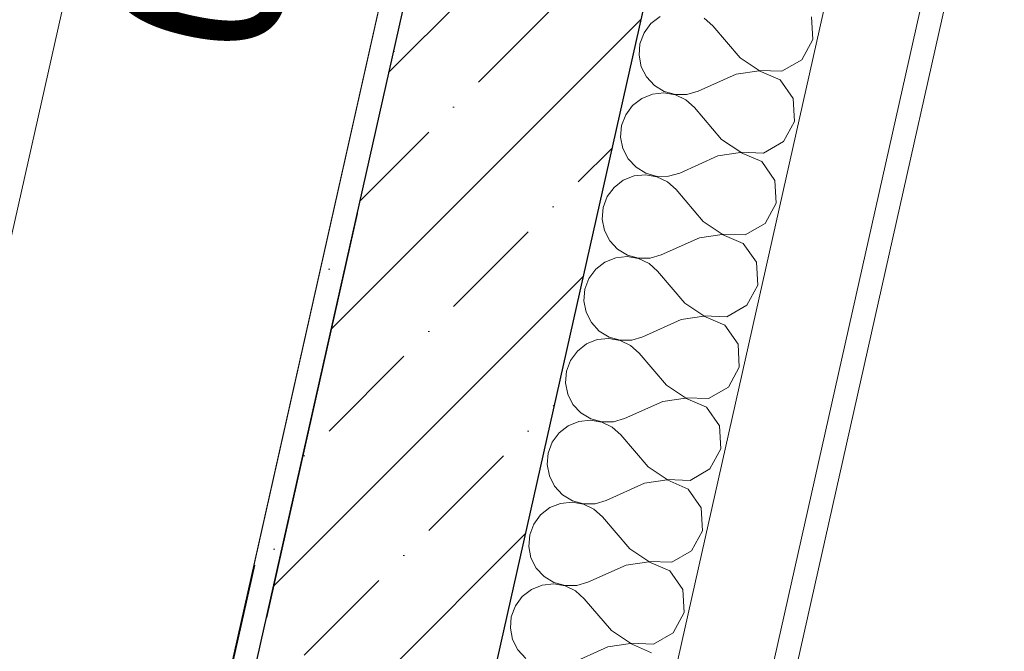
# Model space of a CAD drawing. Header units: millimetres. Extents: x -7145531 to -6681560, y 6117368 to 6219355.
# Tile 87 of 144: x -6940395 to -6939557, y 6146818 to 6147356. Entities that reach past the tile are written whole.
import ezdxf
from ezdxf.enums import TextEntityAlignment as Align

# ---------------------------------------------------------------- set-up
doc = ezdxf.new("R2010")
doc.units = ezdxf.units.MM
doc.header["$MEASUREMENT"] = 0
doc.linetypes.add('Штрихпунктирная', pattern=[670.277762, 352.777767, -176.388884, 0, -141.111112])
for name, color, linetype in [('S - МОП.АР', 7, 'Continuous'), ('АР-Стены_внешние_.АР', 7, 'Continuous'), ('АР-Чертеж-Оси_Осевые размеры.АР', 7, 'Continuous'), ('АР-Чертеж-Размеры.АР', 7, 'Continuous')]:
    doc.layers.add(name, color=color, linetype=linetype)
for name, color, linetype, lineweight in [('АР-Стены_внешние_.АР_Ном._пера__1', 7, 'Continuous', 0), ('АР-Чертеж-Оси_Осевые размеры.АР_Ном._пера__120', 7, 'Continuous', 0), ('АР-Чертеж-Размеры.АР_Ном._пера__1', 7, 'Continuous', 0)]:
    doc.layers.add(name, color=color, linetype=linetype, lineweight=lineweight)
doc.styles.add('РЎР“Р•РќР•Р\xa0Р\x98Р\xa0_РЎРўР\x98Р›Р¬_3', font='GOTHIC.TTF')
doc.dimstyles.new('СГЕНЕРИР_СТИЛЬ__1', dxfattribs={"dimtxt": 150, "dimasz": 237.5, "dimexe": 0.18, "dimexo": 0.0625, "dimgap": 0, "dimtad": 1, "dimdec": 0, "dimzin": 0, "dimdsep": 46, "dimtxsty": 'РЎР“Р•РќР•Р\xa0Р\x98Р\xa0_РЎРўР\x98Р›Р¬_3', "dimblk": 'ARROWHEAD_6', "dimblk1": 'ARROWHEAD_6', "dimblk2": 'ARROWHEAD_6', "dimcen": 0.09, "dimse1": 1, "dimse2": 1, "dimclrd": 7, "dimclre": 7, "dimclrt": 7, "dimazin": 0, "dimtfac": 1, "dimtdec": 4, "dimtmove": 0, "dimatfit": 3, "dimfxl": 1, "dimtolj": 1, "dimtzin": 0, "dimarcsym": 0})

# ---------------------------------------------------------------- blocks, each defined once
blk = doc.blocks.new('*X782', base_point=(-6338440.43, 6562275.56))
at = {"layer": 'АР-Стены_внешние_.АР_Ном._пера__1', "color": 7, "linetype": 'Continuous', "lineweight": 0}
for p, q in [((-6939857.54, 6147352.84), (-6939863.39, 6147344.91)), ((-6939849.74, 6147358.87), (-6939857.54, 6147352.84)), ((-6939804.84, 6147351.05), (-6939812.21, 6147357.59)), ((-6939719.64, 6147339.23), (-6939720.73, 6147358.72)), ((-6939863.39, 6147344.91), (-6939866.86, 6147335.69)), ((-6939781.66, 6147323.88), (-6939804.84, 6147351.05)), ((-6939866.86, 6147335.69), (-6939867.67, 6147325.87)), ((-6939728.96, 6147322.08), (-6939719.64, 6147339.23)), ((-6939867.67, 6147325.87), (-6939865.77, 6147316.2)), ((-6939781.66, 6147323.88), (-6939765.41, 6147313.06)), ((-6939745.91, 6147312.39), (-6939728.96, 6147322.08)), ((-6939865.77, 6147316.2), (-6939861.29, 6147307.42)), ((-6939784.79, 6147309.94), (-6939817.36, 6147295.29)), ((-6939765.48, 6147312.77), (-6939784.79, 6147309.94)), ((-6939747.56, 6147305.03), (-6939765.48, 6147312.77)), ((-6939765.41, 6147313.06), (-6939745.91, 6147312.39)), ((-6939861.29, 6147307.42), (-6939854.59, 6147300.2)), ((-6939736.39, 6147289.03), (-6939747.56, 6147305.03)), ((-6939856.24, 6147292.84), (-6939865.39, 6147289.17)), ((-6939846.44, 6147293.87), (-6939856.24, 6147292.84)), ((-6939854.59, 6147300.2), (-6939846.17, 6147295.08)), ((-6939836.74, 6147292.17), (-6939846.44, 6147293.87)), ((-6939846.17, 6147295.08), (-6939836.67, 6147292.46)), ((-6939826.82, 6147292.53), (-6939817.36, 6147295.29)), ((-6939865.39, 6147289.17), (-6939873.19, 6147283.15)), ((-6939827.86, 6147287.9), (-6939836.74, 6147292.17)), ((-6939836.67, 6147292.46), (-6939826.82, 6147292.53)), ((-6939820.49, 6147281.35), (-6939827.86, 6147287.9)), ((-6939735.3, 6147269.54), (-6939736.39, 6147289.03)), ((-6939873.19, 6147283.15), (-6939879.04, 6147275.22)), ((-6939797.31, 6147254.18), (-6939820.49, 6147281.35)), ((-6939879.04, 6147275.22), (-6939882.51, 6147266)), ((-6939744.61, 6147252.39), (-6939735.3, 6147269.54)), ((-6939882.51, 6147266), (-6939883.32, 6147256.18)), ((-6939883.32, 6147256.18), (-6939881.42, 6147246.51)), ((-6939797.31, 6147254.18), (-6939781.07, 6147243.36)), ((-6939761.56, 6147242.7), (-6939744.61, 6147252.39)), ((-6939881.42, 6147246.51), (-6939876.95, 6147237.73)), ((-6939781.13, 6147243.08), (-6939800.44, 6147240.25)), ((-6939763.21, 6147235.34), (-6939781.13, 6147243.08)), ((-6939781.07, 6147243.36), (-6939761.56, 6147242.7)), ((-6939876.95, 6147237.73), (-6939870.24, 6147230.5)), ((-6939800.44, 6147240.25), (-6939833.01, 6147225.6)), ((-6939752.04, 6147219.34), (-6939763.21, 6147235.34)), ((-6939870.24, 6147230.5), (-6939861.82, 6147225.39)), ((-6939842.47, 6147222.84), (-6939833.01, 6147225.6)), ((-6939881.04, 6147219.48), (-6939888.84, 6147213.46)), ((-6939871.9, 6147223.15), (-6939881.04, 6147219.48)), ((-6939862.1, 6147224.17), (-6939871.9, 6147223.15)), ((-6939852.39, 6147222.48), (-6939862.1, 6147224.17)), ((-6939861.82, 6147225.39), (-6939852.33, 6147222.76)), ((-6939843.51, 6147218.2), (-6939852.39, 6147222.48)), ((-6939852.33, 6147222.76), (-6939842.47, 6147222.84)), ((-6939836.14, 6147211.66), (-6939843.51, 6147218.2)), ((-6939750.95, 6147199.85), (-6939752.04, 6147219.34)), ((-6939888.84, 6147213.46), (-6939894.69, 6147205.53)), ((-6939812.96, 6147184.49), (-6939836.14, 6147211.66)), ((-6939894.69, 6147205.53), (-6939898.16, 6147196.3)), ((-6939898.16, 6147196.3), (-6939898.97, 6147186.48)), ((-6939760.27, 6147182.7), (-6939750.95, 6147199.85)), ((-6939898.97, 6147186.48), (-6939897.07, 6147176.82)), ((-6939812.96, 6147184.49), (-6939796.72, 6147173.67)), ((-6939897.07, 6147176.82), (-6939892.6, 6147168.04)), ((-6939777.21, 6147173.01), (-6939760.27, 6147182.7)), ((-6939892.6, 6147168.04), (-6939885.9, 6147160.81)), ((-6939816.09, 6147170.55), (-6939848.67, 6147155.91)), ((-6939796.78, 6147173.39), (-6939816.09, 6147170.55)), ((-6939778.86, 6147165.65), (-6939796.78, 6147173.39)), ((-6939796.72, 6147173.67), (-6939777.21, 6147173.01)), ((-6939885.9, 6147160.81), (-6939877.48, 6147155.69)), ((-6939767.69, 6147149.64), (-6939778.86, 6147165.65)), ((-6939887.55, 6147153.45), (-6939896.69, 6147149.79)), ((-6939877.75, 6147154.48), (-6939887.55, 6147153.45)), ((-6939868.04, 6147152.79), (-6939877.75, 6147154.48)), ((-6939877.48, 6147155.69), (-6939867.98, 6147153.07)), ((-6939859.16, 6147148.51), (-6939868.04, 6147152.79)), ((-6939867.98, 6147153.07), (-6939858.12, 6147153.14)), ((-6939858.12, 6147153.14), (-6939848.67, 6147155.91)), ((-6939904.49, 6147143.76), (-6939910.35, 6147135.84)), ((-6939896.69, 6147149.79), (-6939904.49, 6147143.76)), ((-6939851.8, 6147141.97), (-6939859.16, 6147148.51)), ((-6939828.61, 6147114.8), (-6939851.8, 6147141.97)), ((-6939766.6, 6147130.16), (-6939767.69, 6147149.64)), ((-6939910.35, 6147135.84), (-6939913.81, 6147126.61)), ((-6939913.81, 6147126.61), (-6939914.62, 6147116.79)), ((-6939775.92, 6147113), (-6939766.6, 6147130.16)), ((-6939914.62, 6147116.79), (-6939912.72, 6147107.12)), ((-6939828.61, 6147114.8), (-6939812.37, 6147103.98)), ((-6939792.86, 6147103.31), (-6939775.92, 6147113)), ((-6939912.72, 6147107.12), (-6939908.25, 6147098.34)), ((-6939831.74, 6147100.86), (-6939864.32, 6147086.21)), ((-6939812.43, 6147103.7), (-6939831.74, 6147100.86)), ((-6939794.51, 6147095.96), (-6939812.43, 6147103.7)), ((-6939812.37, 6147103.98), (-6939792.86, 6147103.31)), ((-6939908.25, 6147098.34), (-6939901.55, 6147091.12)), ((-6939783.34, 6147079.95), (-6939794.51, 6147095.96)), ((-6939903.2, 6147083.76), (-6939912.35, 6147080.1)), ((-6939893.4, 6147084.79), (-6939903.2, 6147083.76)), ((-6939901.55, 6147091.12), (-6939893.13, 6147086)), ((-6939883.69, 6147083.1), (-6939893.4, 6147084.79)), ((-6939893.13, 6147086), (-6939883.63, 6147083.38)), ((-6939874.82, 6147078.82), (-6939883.69, 6147083.1)), ((-6939883.63, 6147083.38), (-6939873.78, 6147083.45)), ((-6939873.78, 6147083.45), (-6939864.32, 6147086.21)), ((-6939912.35, 6147080.1), (-6939920.14, 6147074.07)), ((-6939867.45, 6147072.28), (-6939874.82, 6147078.82)), ((-6939782.25, 6147060.46), (-6939783.34, 6147079.95)), ((-6939920.14, 6147074.07), (-6939926, 6147066.14)), ((-6939844.27, 6147045.11), (-6939867.45, 6147072.28)), ((-6939926, 6147066.14), (-6939929.46, 6147056.92)), ((-6939791.57, 6147043.31), (-6939782.25, 6147060.46)), ((-6939929.46, 6147056.92), (-6939930.27, 6147047.1)), ((-6939930.27, 6147047.1), (-6939928.37, 6147037.43)), ((-6939844.27, 6147045.11), (-6939828.02, 6147034.29)), ((-6939808.51, 6147033.62), (-6939791.57, 6147043.31)), ((-6939928.37, 6147037.43), (-6939923.9, 6147028.65)), ((-6939828.08, 6147034), (-6939847.4, 6147031.17)), ((-6939810.17, 6147026.26), (-6939828.08, 6147034)), ((-6939828.02, 6147034.29), (-6939808.51, 6147033.62)), ((-6939923.9, 6147028.65), (-6939917.2, 6147021.43)), ((-6939847.4, 6147031.17), (-6939879.97, 6147016.52)), ((-6939798.99, 6147010.26), (-6939810.17, 6147026.26)), ((-6939917.2, 6147021.43), (-6939908.78, 6147016.31)), ((-6939908.78, 6147016.31), (-6939899.28, 6147013.69)), ((-6939889.43, 6147013.76), (-6939879.97, 6147016.52)), ((-6939928, 6147010.4), (-6939935.8, 6147004.38)), ((-6939918.85, 6147014.07), (-6939928, 6147010.4)), ((-6939909.05, 6147015.09), (-6939918.85, 6147014.07)), ((-6939899.34, 6147013.4), (-6939909.05, 6147015.09)), ((-6939890.47, 6147009.12), (-6939899.34, 6147013.4)), ((-6939899.28, 6147013.69), (-6939889.43, 6147013.76)), ((-6939883.1, 6147002.58), (-6939890.47, 6147009.12)), ((-6939797.9, 6146990.77), (-6939798.99, 6147010.26)), ((-6939935.8, 6147004.38), (-6939941.65, 6146996.45)), ((-6939859.92, 6146975.41), (-6939883.1, 6147002.58)), ((-6939941.65, 6146996.45), (-6939945.11, 6146987.23)), ((-6939807.22, 6146973.62), (-6939797.9, 6146990.77)), ((-6939945.11, 6146987.23), (-6939945.93, 6146977.41)), ((-6939945.93, 6146977.41), (-6939944.02, 6146967.74)), ((-6939859.92, 6146975.41), (-6939843.67, 6146964.59)), ((-6939944.02, 6146967.74), (-6939939.55, 6146958.96)), ((-6939824.16, 6146963.93), (-6939807.22, 6146973.62)), ((-6939939.55, 6146958.96), (-6939932.85, 6146951.73)), ((-6939863.05, 6146961.48), (-6939895.62, 6146946.83)), ((-6939843.74, 6146964.31), (-6939863.05, 6146961.48)), ((-6939825.82, 6146956.57), (-6939843.74, 6146964.31)), ((-6939843.67, 6146964.59), (-6939824.16, 6146963.93)), ((-6939932.85, 6146951.73), (-6939924.43, 6146946.62)), ((-6939814.64, 6146940.57), (-6939825.82, 6146956.57)), ((-6939943.65, 6146940.71), (-6939951.45, 6146934.69)), ((-6939934.5, 6146944.38), (-6939943.65, 6146940.71)), ((-6939924.7, 6146945.4), (-6939934.5, 6146944.38)), ((-6939915, 6146943.71), (-6939924.7, 6146945.4)), ((-6939924.43, 6146946.62), (-6939914.93, 6146943.99)), ((-6939906.12, 6146939.43), (-6939915, 6146943.71)), ((-6939914.93, 6146943.99), (-6939905.08, 6146944.07)), ((-6939905.08, 6146944.07), (-6939895.62, 6146946.83)), ((-6939813.55, 6146921.08), (-6939814.64, 6146940.57)), ((-6939951.45, 6146934.69), (-6939957.3, 6146926.76)), ((-6939898.75, 6146932.89), (-6939906.12, 6146939.43)), ((-6939875.57, 6146905.72), (-6939898.75, 6146932.89)), ((-6939957.3, 6146926.76), (-6939960.77, 6146917.53)), ((-6939960.77, 6146917.53), (-6939961.58, 6146907.71)), ((-6939822.87, 6146903.93), (-6939813.55, 6146921.08)), ((-6939961.58, 6146907.71), (-6939959.68, 6146898.05)), ((-6939875.57, 6146905.72), (-6939859.32, 6146894.9)), ((-6939839.82, 6146894.24), (-6939822.87, 6146903.93)), ((-6939959.68, 6146898.05), (-6939955.2, 6146889.27)), ((-6939878.7, 6146891.78), (-6939911.27, 6146877.14)), ((-6939859.39, 6146894.62), (-6939878.7, 6146891.78)), ((-6939841.47, 6146886.88), (-6939859.39, 6146894.62)), ((-6939859.32, 6146894.9), (-6939839.82, 6146894.24)), ((-6939955.2, 6146889.27), (-6939948.5, 6146882.04)), ((-6939948.5, 6146882.04), (-6939940.08, 6146876.92)), ((-6939830.3, 6146870.87), (-6939841.47, 6146886.88)), ((-6939950.16, 6146874.68), (-6939959.3, 6146871.02)), ((-6939940.35, 6146875.71), (-6939950.16, 6146874.68)), ((-6939930.65, 6146874.02), (-6939940.35, 6146875.71)), ((-6939940.08, 6146876.92), (-6939930.58, 6146874.3)), ((-6939921.77, 6146869.74), (-6939930.65, 6146874.02)), ((-6939930.58, 6146874.3), (-6939920.73, 6146874.37)), ((-6939920.73, 6146874.37), (-6939911.27, 6146877.14)), ((-6939967.1, 6146864.99), (-6939972.95, 6146857.07)), ((-6939959.3, 6146871.02), (-6939967.1, 6146864.99)), ((-6939914.4, 6146863.2), (-6939921.77, 6146869.74)), ((-6939829.21, 6146851.38), (-6939830.3, 6146870.87)), ((-6939972.95, 6146857.07), (-6939976.42, 6146847.84)), ((-6939891.22, 6146836.03), (-6939914.4, 6146863.2)), ((-6939838.52, 6146834.23), (-6939829.21, 6146851.38)), ((-6939976.42, 6146847.84), (-6939977.23, 6146838.02)), ((-6939977.23, 6146838.02), (-6939975.33, 6146828.35)), ((-6939891.22, 6146836.03), (-6939874.98, 6146825.21)), ((-6939855.47, 6146824.54), (-6939838.52, 6146834.23)), ((-6939975.33, 6146828.35), (-6939970.86, 6146819.57)), ((-6939875.04, 6146824.93), (-6939894.35, 6146822.09)), ((-6939857.12, 6146817.19), (-6939875.04, 6146824.93)), ((-6939874.98, 6146825.21), (-6939855.47, 6146824.54)), ((-6939970.86, 6146819.57), (-6939964.15, 6146812.35)), ((-6939894.35, 6146822.09), (-6939926.92, 6146807.44))]:
    blk.add_line(p, q, dxfattribs=at)
blk = doc.blocks.new('Стена_204_3', base_point=(-6939655.28, 6148750.45))
at = {"layer": 'АР-Стены_внешние_.АР', "linetype": 'Continuous', "lineweight": 0, "true_color": 0x000000}
h = blk.add_hatch(dxfattribs=at)
h.set_pattern_fill('ЖЕЛЕЗОБЕТОН__PROJECT__0003', color=18, style=0, pattern_type=2)
h.set_pattern_definition([(45, (-6338440.43, 6562275.56), (-84.852814, 84.852814), []), (45, (-6338482.86, 6562317.98), (-84.852814, 84.852814), [90, -30, 0, -30])])
h.paths.add_polyline_path([(-6939752.85, 6148772.36), (-6940291.81, 6146372.51), (-6940052.85, 6146523.83), (-6939557.71, 6148728.54)])
h = blk.add_hatch(dxfattribs=at)
h.set_pattern_fill('ШТУКАТУРКА__ГИПС_01_0003', color=18, style=0, pattern_type=2)
h.set_pattern_definition([(45, (-6338440.43, 6562625.56), (-111.369318, 111.369318), [0, -105, 0, -157.5]), (110, (-6338090.43, 6562625.56), (148.001588, 53.868173), [0, -77, 0, -133])])
h.paths.add_polyline_path([(-6939776.74, 6148757.23), (-6940315.71, 6146357.38), (-6940291.81, 6146372.51), (-6939757.23, 6148752.85)])
at = {"layer": 'АР-Стены_внешние_.АР_Ном._пера__1', "color": 7, "linetype": 'Continuous', "lineweight": 0}
for p, q in [((-6939778.04, 6146697.84), (-6939256.6, 6149019.63)), ((-6939873.62, 6146637.31), (-6939367.53, 6148890.81))]:
    blk.add_line(p, q, dxfattribs=at)
at = {"layer": 'АР-Стены_внешние_.АР_Ном._пера__1', "color": 7, "linetype": 'Continuous', "lineweight": 30}
for p, q in [((-6939757.23, 6148752.85), (-6940291.81, 6146372.51)), ((-6940052.85, 6146523.83), (-6939557.71, 6148728.54))]:
    blk.add_line(p, q, dxfattribs=at)
at = {"layer": 'АР-Стены_внешние_.АР_Ном._пера__1', "color": 7, "linetype": 'Continuous', "lineweight": 0, "flags": 128}
for points in [[(-6939754.14, 6146712.97), (-6939219.56, 6149093.3)], [(-6939776.74, 6148757.23), (-6940315.71, 6146357.38)]]:
    blk.add_lwpolyline(points, dxfattribs=at)
at = {"layer": 'АР-Стены_внешние_.АР', "color": 7, "lineweight": 0}
blk.add_blockref('*X782', (-6338440.43, 6562275.56), dxfattribs=at)
blk = doc.blocks.new('Стандартный Маркер Сетки[128]_3', base_point=(-6939741.4, 6148821.09))
at = {"layer": 'АР-Чертеж-Оси_Осевые размеры.АР_Ном._пера__120', "color": 7, "linetype": 'Штрихпунктирная', "lineweight": 0}
blk.add_line((-6939960.53, 6147845.39), (-6944523.04, 6127530.99), dxfattribs=at)
at = {"layer": 'АР-Чертеж-Оси_Осевые размеры.АР_Ном._пера__120', "color": 7, "lineweight": 0, "style": 'РЎР“Р•РќР•Р\xa0Р\x98Р\xa0_РЎРўР\x98Р›Р¬_3'}
blk.add_attdef('AC_MarkerText_1', text='', height=350, rotation=347.34172, dxfattribs=at).set_placement((-6944781.81, 6126248.53), align=Align.TOP_CENTER)
blk = doc.blocks.new('Стандартный Маркер Сетки[141]_3', base_point=(-6939741.4, 6148821.09))
at = {"layer": 'АР-Чертеж-Оси_Осевые размеры.АР_Ном._пера__120', "color": 7, "linetype": 'Штрихпунктирная', "lineweight": 0}
blk.add_line((-6939960.53, 6147845.39), (-6944523.04, 6127530.99), dxfattribs=at)
at = {"layer": 'АР-Чертеж-Оси_Осевые размеры.АР_Ном._пера__120', "color": 7, "lineweight": 0, "style": 'РЎР“Р•РќР•Р\xa0Р\x98Р\xa0_РЎРўР\x98Р›Р¬_3'}
blk.add_attdef('AC_MarkerText_1', text='', height=350, rotation=347.34172, dxfattribs=at).set_placement((-6944781.81, 6126248.53), align=Align.TOP_CENTER)
blk = doc.blocks.new('*D915', base_point=(-6338440.43, 6562275.56))
at = {"layer": 'АР-Чертеж-Размеры.АР_Ном._пера__1', "color": 7, "linetype": 'Continuous', "lineweight": 0, "transparency": 16777216}
for p, q in [((-6942234.31, 6147349.71), (-6942337.03, 6146892.35)), ((-6942136.32, 6147215.6), (-6942435.02, 6147026.46)), ((-6942285.67, 6147121.03), (-6942468.62, 6147162.11)), ((-6940246.25, 6146663.01), (-6942285.67, 6147121.03)), ((-6940194.89, 6146891.69), (-6940297.61, 6146434.33)), ((-6940395.6, 6146568.44), (-6940096.9, 6146757.58)), ((-6940063.31, 6146621.92), (-6940246.25, 6146663.01))]:
    blk.add_line(p, q, dxfattribs=at)
at = {"layer": 'АР-Чертеж-Размеры.АР_Ном._пера__1', "color": 7, "lineweight": 0, "transparency": 16777216, "insert": (-6941517.31, 6146979.21), "char_height": 150, "attachment_point": 7, "rotation": 347.34238, "style": 'РЎР“Р•РќР•Р\xa0Р\x98Р\xa0_РЎРўР\x98Р›Р¬_3'}
blk.add_mtext('\\A1;{\\pql;\\fCentury Gothic|b0|i0|c204|p0;\\W1.000000;2\xa0090}', dxfattribs=at)
blk = doc.blocks.new('ARROWHEAD_6')
at = {"color": 0, "linetype": 'Continuous', "lineweight": 0}
for p, q in [((-0.5, -0.5), (0.5, 0.5)), ((0, 0), (-1, 0))]:
    blk.add_line(p, q, dxfattribs=at)
blk = doc.blocks.new('*D942', base_point=(-6338440.43, 6562275.56))
at = {"layer": 'АР-Чертеж-Размеры.АР_Ном._пера__1', "color": 7, "linetype": 'Continuous', "lineweight": 0, "transparency": 16777216}
for p, q in [((-6939992.27, 6148997.82), (-6940033.35, 6148814.88)), ((-6939938.78, 6148665.53), (-6940127.93, 6148964.23)), ((-6940262.03, 6148866.24), (-6939804.67, 6148763.52)), ((-6940033.35, 6148814.88), (-6940583.35, 6146365.91)), ((-6940677.92, 6146515.26), (-6940488.78, 6146216.55)), ((-6940812.03, 6146417.26), (-6940354.67, 6146314.55)), ((-6940583.35, 6146365.91), (-6940624.44, 6146182.96))]:
    blk.add_line(p, q, dxfattribs=at)
at = {"layer": 'АР-Чертеж-Размеры.АР_Ном._пера__1', "color": 7, "lineweight": 0, "transparency": 16777216, "insert": (-6940221.16, 6147841.74), "char_height": 150, "attachment_point": 7, "rotation": 257.34238, "style": 'РЎР“Р•РќР•Р\xa0Р\x98Р\xa0_РЎРўР\x98Р›Р¬_3'}
blk.add_mtext('\\A1;{\\pql;\\fCentury Gothic|b0|i0|c204|p0;\\W1.000000;2\xa0510}', dxfattribs=at)

msp = doc.modelspace()

# ---------------------------------------------------------------- linework, layer by layer
at = {"layer": 'S - МОП.АР', "color": 254, "linetype": 'Continuous', "lineweight": 0, "true_color": 0xdadada, "flags": 128}
msp.add_lwpolyline([(-6942365.39, 6146766.15), (-6940326.74, 6146308.28), (-6939776.71, 6148757.22), (-6941815.37, 6149215.09)], close=True, dxfattribs=at)

# ---------------------------------------------------------------- block references
at = {"layer": 'АР-Стены_внешние_.АР', "color": 7, "lineweight": 0}
msp.add_blockref('Стена_204_3', (-6939655.28, 6148750.45), dxfattribs=at)
at = {"layer": 'АР-Чертеж-Оси_Осевые размеры.АР', "color": 8, "linetype": 'Continuous', "lineweight": 15}
for name in ['Стандартный Маркер Сетки[128]_3', 'Стандартный Маркер Сетки[141]_3']:
    msp.add_blockref(name, (-6939741.4, 6148821.09), dxfattribs=at)

# ---------------------------------------------------------------- dimensions: what is measured, and where the dimension line sits
at = {"layer": 'АР-Чертеж-Размеры.АР', "color": 7, "linetype": 'Continuous', "lineweight": 0}
for base, p1, p2, angle, picture, middle, turn in [((-6940583.35, 6146365.91), (-6943781.71, 6149656.7), (-6940707.33, 6146393.75), 257.34238, '*D942', (-6940204.36, 6147574.25), 257.34238), ((-6942285.67, 6147121.03), (-6940246.2, 6146663.24), (-6942101.34, 6147941.81), 167.34238, '*D915', (-6941249.81, 6146996.01), 347.34238)]:
    dim = msp.add_linear_dim(base=base, p1=p1, p2=p2, angle=angle, dimstyle='СГЕНЕРИР_СТИЛЬ__1', dxfattribs=at)
    dim.commit()
    dim.dimension.update_dxf_attribs({"geometry": picture, "text_midpoint": middle, "dimtype": 160, "text_rotation": turn})

doc.saveas('drawing.dxf')
